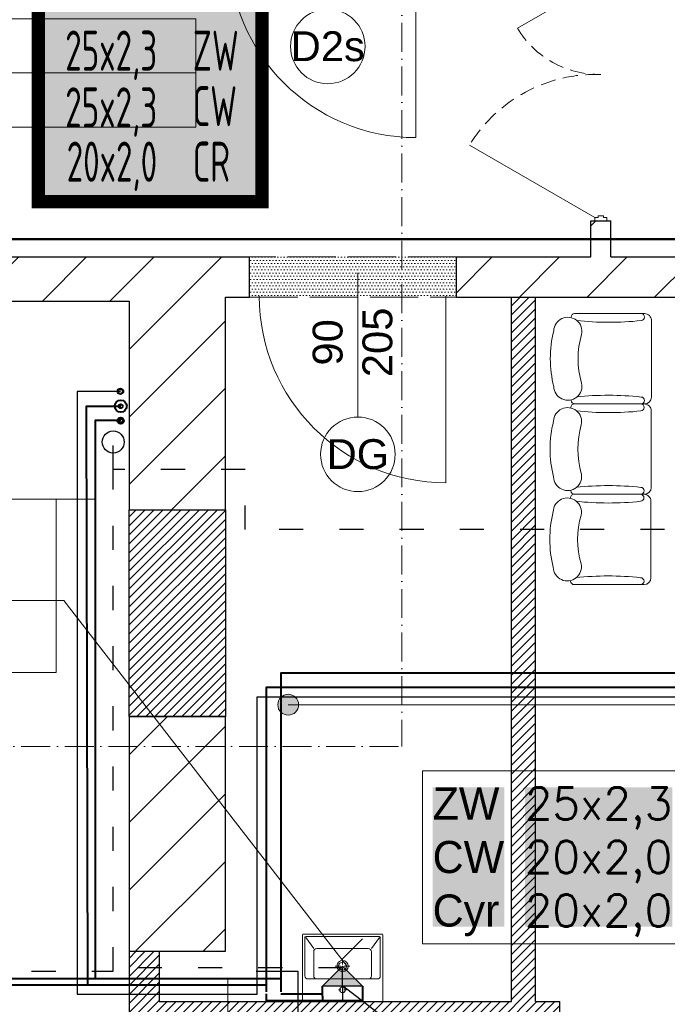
# Model space of a CAD drawing. Header units: millimetres. Extents: x 24385 to 79107, y -56478 to -23676.
# Tile 60 of 256: x 29166 to 29488, y -35990 to -35500. Entities that reach past the tile are written whole.
import ezdxf
from ezdxf.enums import TextEntityAlignment as Align
from ezdxf.lldxf.tags import DXFTag

# ---------------------------------------------------------------- set-up
doc = ezdxf.new("R2010")
doc.units = ezdxf.units.MM
doc.header["$LTSCALE"] = 2
for name, pattern in [('ACAD_ISO02W100', [15, 12, -3]), ('ACAD_ISO03W100', [30, 12, -18]), ('ACAD_ISO10W100', [18, 12, -3, 0, -3]), ('HIDDEN', [9.525, 6.35, -3.175])]:
    doc.linetypes.add(name, pattern=pattern)
for name, color, linetype, lineweight in [('0_OPIS', 7, 'Continuous', 13), ('3DPLAN_A_DRZWI', 173, 'Continuous', 5), ('3DPLAN_A_TABELKA POMIESZCZEŃ', 7, 'Continuous', 0), ('_KWP_W_OPIS', 211, 'Continuous', 9), ('_WLK_W_OPIS', 211, 'Continuous', 9), ('A_STOL_OPIS', 55, 'Continuous', 5), ('A_TXT', 7, 'Continuous', 0), ('A_WYBURZENIA', 6, 'Continuous', 0), ('A_ZESTAWIENIE STOLARKI', 3, 'Continuous', 15), ('AW_CERAMIKA', 6, 'Continuous', 9), ('AW_CERAMIKA_POM', 8, 'Continuous', 0), ('AW_MEB_LAZ', 9, 'Continuous', 5), ('AW_WYM_WEW', 9, 'Continuous', 0), ('Opisy', 7, 'Continuous', 13)]:
    doc.layers.add(name, color=color, linetype=linetype, lineweight=lineweight)
for name, color, linetype in [('3DPLAN_A_KRESKOWANIE 1', 253, 'Continuous'), ('3DPLAN_A_OPIS', 8, 'Continuous'), ('3DPLAN_A_POMIESZCZENIE NUMER', 100, 'Continuous'), ('3DPLAN_K_NOŚNA', 7, 'Continuous'), ('_WLK_oznaczenia', 211, 'Continuous'), ('A_POMIESZCZENIE OPIS', 100, 'Continuous'), ('IS_Odbiorniki', 211, 'SOLID')]:
    doc.layers.add(name, color=color, linetype=linetype)
for name, color, linetype, lineweight, true_color in [('cw', 7, 'Continuous', 40, 0xf79809), ('hydranty', 7, 'Continuous', 50, 0x0335fc), ('kanalizacja', 7, 'Continuous', 30, 0xbf3000), ('kanalizacja pod stropem skropliny', 7, 'Continuous', 30, 0x60bb04), ('wodociag', 7, 'Continuous', 40, 0x0e97f1)]:
    doc.layers.add(name, color=color, linetype=linetype, lineweight=lineweight, true_color=true_color)
doc.layers.add('IS_Cyrkulacja', color=7, linetype='DASHWAVE', true_color=0xd312d4)
doc.styles.add('ARIAL', font='arial.ttf')
doc.styles.add('isocp', font='isocpeur.ttf', dxfattribs={"width": 0.9})
doc.styles.get("Standard").update_dxf_attribs({"font": 'arial.ttf'})
doc.styles.add('TABEL1', font='txt')
tags = doc.linetypes.add('DASHWAVE', pattern='A,10,-5,-20,[138,IS_LineDef.shx,S=2,R=0,X=-20,Y=0],-5', length=40).pattern_tags.tags
tags[16:17] = [DXFTag(74, 4), DXFTag(75, 0), DXFTag(340, '0'), DXFTag(46, 0.0), DXFTag(50, 0.0), DXFTag(44, 0.0), DXFTag(45, 0.0)]
tags[6:7] = [DXFTag(74, 4), DXFTag(75, 0), DXFTag(340, '0'), DXFTag(46, 0.0), DXFTag(50, 0.0), DXFTag(44, 0.0), DXFTag(45, 0.0)]
tags[4:5] = [DXFTag(74, 4), DXFTag(75, 0), DXFTag(340, '0'), DXFTag(46, 0.0), DXFTag(50, 0.0), DXFTag(44, 0.0), DXFTag(45, 0.0)]
tags = doc.linetypes.add('SOLID', pattern=[10, 10, 0]).pattern_tags.tags
tags[6:7] = [DXFTag(74, 4), DXFTag(75, 0), DXFTag(340, '0'), DXFTag(46, 0.0), DXFTag(50, 0.0), DXFTag(44, 0.0), DXFTag(45, 0.0)]
tags[4:5] = [DXFTag(74, 4), DXFTag(75, 0), DXFTag(340, '0'), DXFTag(46, 0.0), DXFTag(50, 0.0), DXFTag(44, 0.0), DXFTag(45, 0.0)]

# ---------------------------------------------------------------- blocks, each defined once
blk = doc.blocks.new('A$C74757459')
at = {"layer": 'AW_CERAMIKA'}
for p, q in [((0, 49.4), (0, 0.6)), ((41.7, 50), (0.6, 50)), ((42, 49.7), (42, 0.3)), ((41.7, 0), (0.6, 0))]:
    blk.add_line(p, q, dxfattribs=at)
for centre, radius, start, end in [((0.6, 49.4), 0.6, 90.00448, 180.00448), ((41.7, 49.7), 0.3, 0.00448, 90.00448), ((0.6, 0.6), 0.6, 180.00448, 270.00448), ((41.7, 0.3), 0.3, 270.00448, 0.00448)]:
    blk.add_arc(centre, radius, start, end, dxfattribs=at)
at = {"layer": 'AW_CERAMIKA_POM'}
for p, q in [((1.5, 48), (1.5, 2)), ((26, 48.5), (2, 48.5)), ((2.24, 47.92), (8.99, 42.91)), ((26.07, 43), (11.07, 43)), ((28, 3.5), (28, 46.5)), ((9, 9), (9, 41)), ((15.45, 25), (18.93, 25)), ((20, 29.55), (20, 26.08)), ((21.08, 25), (24.55, 25)), ((33.68, 25), (32.31, 25)), ((32.31, 25), (33.68, 25)), ((34.75, 27.45), (34.75, 26.08)), ((37.2, 25), (35.83, 25)), ((20, 23.92), (20, 20.45)), ((34.75, 22.56), (34.75, 23.93)), ((2.24, 2.08), (8.99, 7.09)), ((26.07, 7), (11.07, 7)), ((2, 1.5), (26, 1.5))]:
    blk.add_line(p, q, dxfattribs=at)
for centre, radius in [((20, 25), 3.5), ((20, 25), 2.5), ((34.75, 25.01), 1.75)]:
    blk.add_circle(centre, radius, dxfattribs=at)
for centre, radius, start, end in [((2, 48), 0.5, 90.00448, 180.00448), ((11, 41), 2, 88.12501, 180.00448), ((26, 46.5), 2, 0.00448, 90.00448), ((26, 41), 2, 0.00448, 88.12501), ((11, 9), 2, 180.00448, 271.88395), ((26, 9), 2, 271.88395, 0.00448), ((2, 2), 0.5, 180.00448, 270.00448), ((26, 3.5), 2, 270.00448, 0.00448)]:
    blk.add_arc(centre, radius, start, end, dxfattribs=at)
blk = doc.blocks.new('sillon 1')
for p, q in [((-0.3305, -0.6887), (-0.3302, -0.1779)), ((-0.3048, -0.1525), (-0.3048, -0.1525)), ((0.3048, -0.1523), (0.3048, -0.1523)), ((0.3302, -0.1777), (0.3299, -0.6886)), ((0.2791, -0.7394), (-0.2797, -0.7395))]:
    blk.add_line(p, q)
for centre, radius, start, end in [((0.0002, -0.8255), 0.8255, 75.76553, 104.26559), ((-0.2003, -0.1283), 0.1029, 91.58521, 282.69594), ((0.2004, -0.1282), 0.1029, 257.33517, 88.44591), ((-0.3048, -0.1779), 0.0254, 90.01556, 180.01556), ((-2.4547, -0.4252), 2.188, 353.75262, 6.15645), ((0.0002, -0.8382), 0.635, 73.75535, 106.27576), ((2.4544, -0.4285), 2.188, 173.75262, 186.15645), ((0.3048, -0.1777), 0.0254, 0.01556, 90.01556), ((-0.3051, -0.6633), 0.0254, 180.01556, 0.01556), ((-0.2797, -0.6887), 0.0508, 180.01556, 270.01556), ((0.3045, -0.6632), 0.0254, 180.01556, 0.01556), ((0.2791, -0.6886), 0.0508, 270.01556, 0.01556)]:
    blk.add_arc(centre, radius, start, end)
blk = doc.blocks.new('tabelka dla tp')
at = {"layer": '3DPLAN_A_TABELKA POMIESZCZEŃ'}
for p, q in [((49.7, 54), (49.7, 0)), ((0, 27), (243.13, 27))]:
    blk.add_line(p, q, dxfattribs=at)
blk.add_lwpolyline([(0, 54), (243.13, 54), (243.13, 0), (0, 0)], close=True, dxfattribs=at)
at = {"layer": '3DPLAN_A_POMIESZCZENIE NUMER', "color": 7, "style": 'ARIAL'}
blk.add_attdef('NUMER', (2.23, 35.39), '', height=12, dxfattribs=at)
at = {"layer": 'A_POMIESZCZENIE OPIS', "insert": (112.2, 19.75), "char_height": 12, "width": 36.4122, "attachment_point": 1, "style": 'ARIAL'}
blk.add_mtext('{\\C7;m²}', dxfattribs=at)
at = {"layer": 'A_POMIESZCZENIE OPIS', "color": 7, "style": 'ARIAL'}
for tag, p in [('NAZWA', (51.73, 35.39)), ('POWIERZCHNIA', (51.06, 7.24))]:
    blk.add_attdef(tag, p, '', height=12, dxfattribs=at)
blk = doc.blocks.new('D 2X ASYMETRYCZNE BEZ FILARKA')
at = {"layer": '3DPLAN_A_DRZWI', "lineweight": 20}
for p, q in [((1.43, 2.5), (31.48, 54.55)), ((98.57, 2.5), (80.01, 34.65))]:
    blk.add_line(p, q, dxfattribs=at)
at = {"layer": '3DPLAN_A_DRZWI'}
for points in [[(0, 2.5), (1.43, 2.5), (1.43, 1.07), (2.15, 1.07), (2.15, -1.07), (1.43, -1.07), (1.43, -2.5), (0, -2.5), (0, 2.5)], [(100, 2.5), (98.57, 2.5), (98.57, 1.07), (97.85, 1.07), (97.85, -1.07), (98.57, -1.07), (98.57, -2.5), (100, -2.5), (100, 2.5)]]:
    blk.add_lwpolyline(points, dxfattribs=at)
at = {"layer": '3DPLAN_A_DRZWI', "linetype": 'HIDDEN', "lineweight": 15, "ltscale": 0.5}
for centre, radius, start, end in [((-0.79, 2.03), 61.64, 358.1085, 58.4282), ((100.32, 0.76), 39.51, 120.9325, 181.1091)]:
    blk.add_arc(centre, radius, start, end, dxfattribs=at)
blk = doc.blocks.new('II pietrooo')
at = {"layer": '3DPLAN_A_KRESKOWANIE 1'}
h = blk.add_hatch(dxfattribs=at)
h.set_pattern_fill('ANSI31', color=256, scale=7.5, style=0)
h.set_pattern_definition([(45, (25713.503, -37486.946), (-16.83798, 16.83798), [])])
h.paths.add_polyline_path([(28996.12, -35640.04), (29220.12, -35640.04), (29220.12, -35744.04), (29268.12, -35744.04), (29268.12, -35638.04), (29280.12, -35638.04), (29280.12, -35618.04), (28996.12, -35618.04)])
h.paths.add_polyline_path([(28878.12, -35618.04), (28627.12, -35618.04), (28627.12, -35638.72), (28681.52, -35638.72), (28681.52, -35640.04), (28878.12, -35640.04)])
h.paths.add_polyline_path([(28627.12, -35774.7), (28669.12, -35774.7), (28669.12, -35692.72), (28627.12, -35692.72)])
h.paths.add_polyline_path([(28558.7, -36657.04), (28739.12, -36657.04), (28739.12, -36571.04), (28671.12, -36571.04), (28671.12, -36518.04), (28657.12, -36518.04), (28657.12, -36236.04), (28700.12, -36236.04), (28700.12, -36016.04), (28669.12, -36016.04), (28669.12, -35828.7), (28627.12, -35828.7), (28627.12, -35865.04), (28626.12, -35886.04), (28626.12, -36572.04), (28558.7, -36572.04)])
h.paths.add_polyline_path([(29268.12, -35964.04), (29268.12, -35847.04), (29220.12, -35847.04), (29220.12, -35964.04)])
h.paths.add_polyline_path([(29503.49, -35638.04), (29503.49, -35618.04), (29460.12, -35618.04), (29460.12, -35600.04), (29450.12, -35600.04), (29450.12, -35618.04), (29383.12, -35618.04), (29383.12, -35638.04)])
h.paths.add_polyline_path([(28853.12, -36657.04), (29038.12, -36657.04), (29038.12, -36571.04), (28853.12, -36571.04)])
h.paths.add_polyline_path([(29151.12, -36657.04), (29338.12, -36657.04), (29338.12, -36571.04), (29270.12, -36571.04), (29270.12, -36518.04), (29220.12, -36518.04), (29220.12, -36571.04), (29151.12, -36571.04)])
h.paths.add_polyline_path([(29634.12, -36571.04), (29451.12, -36571.04), (29451.12, -36657.04), (29634.12, -36657.04)])
h.paths.add_polyline_path([(29935.12, -36571.04), (29869.12, -36571.04), (29869.12, -36518.04), (29822.12, -36518.04), (29822.12, -36571.04), (29747.12, -36571.04), (29747.12, -36657.04), (29935.12, -36657.04)])
h.paths.add_polyline_path([(30049.12, -36657.04), (30229.12, -36657.04), (30229.12, -36572.04), (30152.12, -36572.04), (30152.12, -35868.04), (30205.12, -35868.04), (30205.12, -35846.04), (30137.12, -35846.04), (30137.12, -36571.04), (30049.12, -36571.04)])
h.paths.add_polyline_path([(30416.12, -35967.04), (30444.12, -35967.04), (30444.12, -36519.04), (30416.12, -36519.04), (30416.12, -36572.04), (30344.12, -36572.04), (30344.12, -36657.04), (30525.12, -36657.04), (30525.12, -36569.04), (30491.12, -36569.04), (30491.12, -35961.04), (30561.12, -35961.04), (30561.12, -35942.04), (30464.12, -35942.04), (30464.12, -35846.04), (30308.12, -35846.04), (30308.12, -35868.04), (30416.12, -35868.04)])
h.paths.add_polyline_path([(30640.12, -36657.04), (30826.12, -36657.04), (30826.12, -36569.04), (30640.12, -36569.04)])
h.paths.add_polyline_path([(31069.12, -36128.04), (31069.12, -36517.04), (31041.12, -36517.04), (31041.12, -36569.04), (30941.12, -36569.04), (30941.12, -36657.04), (31677.49, -36657.04), (31677.49, -36350.04), (31638.12, -36350.04), (31638.12, -36497.04), (31585.12, -36497.04), (31585.12, -36562.04), (31092.12, -36562.04), (31092.12, -36128.04)])
h.paths.add_polyline_path([(31069.12, -35961.04), (30716.12, -35961.04), (30716.12, -35813.04), (30718.62, -35813.04), (30728.12, -35813.04), (30728.12, -35942.04), (31012.12, -35942.04), (31012.12, -35891.04), (31024.12, -35891.04), (31024.12, -35870.04), (31046.12, -35870.04), (31046.12, -35891.04), (31058.12, -35891.04), (31058.12, -35942.04), (31562.12, -35942.04), (31562.12, -35677.04), (31610.12, -35677.04), (31610.12, -35281.04), (31677.49, -35281.04), (31677.49, -36124.04), (31638.12, -36124.04), (31638.12, -35961.04), (31092.12, -35961.04), (31092.12, -36025.04), (31069.12, -36025.04)])
h.paths.add_polyline_path([(30708.33, -35857.49), (30708.33, -35812.36), (30740.73, -35812.36), (30740.73, -35857.49)], flags=9)
h.paths.add_polyline_path([(31062.12, -35694.04), (31062.12, -35618.04), (31015.12, -35618.04), (31015.12, -35694.04)])
h.paths.add_polyline_path([(31677.49, -35151.04), (31677.49, -34962.04), (30941.12, -34962.04), (30941.12, -35016.04), (31013.12, -35016.04), (31013.12, -35069.04), (31062.12, -35069.04), (31062.12, -35011.04), (31562.12, -35011.04), (31562.12, -35142.04), (31610.12, -35142.04), (31610.12, -35151.04)])
h.paths.add_polyline_path([(30826.12, -34962.04), (30640.12, -34962.04), (30640.12, -35016.04), (30826.12, -35016.04)])
h.paths.add_polyline_path([(30346.12, -35009.04), (30420.12, -35009.04), (30420.12, -35062.04), (30450.12, -35062.04), (30450.12, -35149.04), (30460.12, -35149.04), (30460.12, -35016.04), (30525.12, -35016.04), (30525.12, -34962.04), (30346.12, -34962.04)])
h.paths.add_polyline_path([(30231.12, -34962.04), (30056.12, -34962.04), (30056.12, -35009.04), (30231.12, -35009.04)])
h.paths.add_polyline_path([(29856.12, -35328.04), (29856.12, -35059.04), (29872.12, -35059.04), (29872.12, -35009.04), (29941.12, -35009.04), (29941.12, -34962.04), (29753.12, -34962.04), (29753.12, -35009.04), (29818.12, -35009.04), (29818.12, -35059.04), (29834.12, -35059.04), (29834.12, -35328.04)])
h.paths.add_polyline_path([(29460.12, -35480.04), (29460.12, -35466.04), (30247.12, -35466.04), (30247.12, -35441.04), (29856.12, -35441.04), (29856.12, -35428.04), (29834.12, -35428.04), (29834.12, -35441.04), (29556.12, -35441.04), (29556.12, -35009.04), (29638.12, -35009.04), (29638.12, -34962.04), (29461.12, -34962.04), (29461.12, -35016.04), (29547.12, -35016.04), (29547.12, -35448.04), (29368.12, -35448.04), (29368.12, -35466.04), (29450.12, -35466.04), (29450.12, -35480.04), (29452.12, -35480.04)])
h.paths.add_polyline_path([(29336.12, -34962.04), (29156.46, -34962.04), (29156.46, -35014.04), (29226.46, -35014.04), (29226.46, -35404.04), (29175.46, -35404.04), (29175.46, -35444.04), (28929.46, -35444.04), (28929.46, -35466.04), (29265.12, -35466.04), (29265.12, -35448.04), (29253.12, -35448.04), (29253.12, -35070.04), (29282.12, -35070.04), (29282.12, -35016.04), (29336.12, -35016.04)])
h.paths.add_polyline_path([(28860.46, -35014.04), (29041.46, -35014.04), (29041.46, -34962.04), (28860.46, -34962.04)])
h.paths.add_polyline_path([(28697.46, -35187.04), (28697.46, -35084.04), (28674.46, -35084.04), (28674.46, -35014.04), (28745.46, -35014.04), (28745.46, -34962.04), (28602.12, -34962.04), (28602.12, -35015.04), (28627.12, -35015.04), (28627.12, -35067.04), (28642.12, -35067.04), (28642.12, -35072.04), (28642.12, -35146.32), (28685.71, -35146.32), (28685.71, -35187.04)])
h.paths.add_polyline_path([(28642.12, -35353.04), (28635.12, -35353.04), (28635.12, -35438.04), (28643.12, -35438.04), (28643.12, -35466.04), (28829.46, -35466.04), (28829.46, -35444.04), (28674.46, -35444.04), (28674.46, -35200.32), (28642.12, -35200.32)])
h.paths.add_polyline_path([(28492.12, -35015.04), (28492.12, -34962.04), (28212, -34962.04), (28212, -34959.04), (28205.12, -34959.04), (28205.12, -35015.04)])
h.paths.add_polyline_path([(28062.12, -35183.04), (28062.12, -35072.04), (28072.12, -35072.04), (28072.12, -35015.04), (28081.12, -35015.04), (28081.12, -34918.04), (28086.12, -34918.04), (28086.12, -34914.04), (28068.99, -34914.04), (28068.99, -34944.04), (28073.99, -34944.04), (28073.99, -34959.04), (28062.49, -34959.04), (28062.49, -34962.04), (28026.62, -34962.04), (28026.62, -35180.04), (28027.12, -35180.04), (28027.12, -35183.04)])
h.paths.add_polyline_path([(27906.12, -35022.04), (27982.12, -35022.04), (27982.12, -35089.04), (27944.12, -35089.04), (27944.12, -35180.04), (28026.62, -35180.04), (28026.62, -34962.04), (27906.12, -34962.04)])
h.paths.add_polyline_path([(27791.12, -34962.04), (27617.12, -34962.04), (27617.12, -35022.04), (27791.12, -35022.04)])
h.paths.add_polyline_path([(27460.12, -35083.04), (27426.12, -35083.04), (27426.12, -35022.04), (27502.12, -35022.04), (27502.12, -34962.04), (26781.49, -34962.04), (26781.49, -35100.04), (26827.12, -35100.04), (26827.12, -35020.04), (27377.12, -35020.04), (27377.12, -35072.04), (27405.12, -35072.04), (27405.12, -35233.04), (27460.12, -35233.04)])
h.paths.add_polyline_path([(27405.12, -35492.04), (27426.12, -35492.04), (27426.12, -35323.04), (27405.12, -35323.04), (27405.12, -35332.04), (26827.12, -35332.04), (26827.12, -35275.04), (26781.49, -35275.04), (26781.49, -35409.04), (26826.12, -35409.04), (26826.12, -35352.04), (27405.12, -35352.04)])
h.paths.add_polyline_path([(26827.12, -36005.04), (26827.12, -35955.04), (27379.12, -35955.04), (27379.12, -35969.04), (27405.12, -35969.04), (27405.12, -35998.04), (27426.12, -35998.04), (27426.12, -35901.04), (27346.12, -35901.04), (27346.12, -35931.04), (26850.12, -35931.04), (26850.12, -35891.04), (26781.49, -35891.04), (26781.49, -36005.04)])
h.paths.add_polyline_path([(26993.72, -36573.04), (26827.12, -36573.04), (26827.12, -36503.04), (26881.12, -36503.04), (26881.12, -36349.04), (26827.12, -36349.04), (26827.12, -36275.04), (26781.49, -36275.04), (26781.49, -36657.04), (26993.72, -36657.04)])
h.paths.add_polyline_path([(27462.55, -36581.04), (27431.12, -36581.04), (27431.12, -36173.04), (27468.12, -36173.04), (27468.12, -36134.04), (27477.12, -36134.04), (27477.12, -36113.04), (27426.12, -36113.04), (27426.12, -36088.04), (27405.12, -36088.04), (27405.12, -36522.04), (27378.12, -36522.04), (27378.12, -36573.04), (27181.88, -36573.04), (27181.88, -36657.04), (27462.55, -36657.04)])
h.paths.add_polyline_path([(27415.62, -36075.12), (27432.05, -36075.12), (27432.05, -36095.12), (27415.62, -36095.12)], flags=9)
h.paths.add_polyline_path([(27804.12, -36578.85), (27739.12, -36578.85), (27739.12, -36043.85), (27716.12, -36043.85), (27716.12, -36113.04), (27580.12, -36113.04), (27580.12, -36134.04), (27717.12, -36134.04), (27717.12, -36581.04), (27577.55, -36581.04), (27577.55, -36657.04), (27804.12, -36657.04)])
h.paths.add_polyline_path([(28147.7, -36572.04), (28077.7, -36572.04), (28077.7, -36523.04), (28062.7, -36523.04), (28062.7, -36237.04), (28106.7, -36237.04), (28106.7, -36134.04), (28062.7, -36134.04), (28062.7, -36010.04), (28106.7, -36010.04), (28106.7, -35886.04), (28394.12, -35886.04), (28394.12, -35864.04), (28063.12, -35864.04), (28063.12, -35670.04), (28073.12, -35670.04), (28073.12, -35621.04), (28062.12, -35621.04), (28062.12, -35543.04), (28082.12, -35543.04), (28082.12, -35495.04), (28062.12, -35495.04), (28062.12, -35394.04), (28282.12, -35394.04), (28282.12, -35408.04), (28286.46, -35408.04), (28298.12, -35408.04), (28298.12, -35378.04), (28379.12, -35378.04), (28379.12, -35438.04), (28517.12, -35438.04), (28517.12, -35353.04), (28062.12, -35353.04), (28062.12, -35333.04), (28027.12, -35333.04), (28027.12, -35347.04), (28026.62, -35347.04), (28026.62, -36657.04), (28147.7, -36657.04)])
h.paths.add_polyline_path([(27990.12, -35853.04), (27968.12, -35853.04), (27968.12, -35869.04), (27697.3, -35869.04), (27697.3, -35888.04), (27716.12, -35888.04), (27716.12, -35906.28), (27737.7, -35906.28), (27737.7, -35953.85), (27739.12, -35953.85), (27739.12, -35885.85), (27985.12, -35885.85), (27985.12, -35971.85), (28001.12, -35971.85), (28001.12, -36038.85), (27936.12, -36038.85), (27936.12, -36242.85), (27999.12, -36242.85), (27999.12, -36501.85), (27972.12, -36501.85), (27972.12, -36578.85), (27919.12, -36578.85), (27919.12, -36657.04), (28026.62, -36657.04), (28026.62, -35347.04), (27730.12, -35347.04), (27730.12, -35371.04), (27990.12, -35371.04), (27990.12, -35559.04), (27950.12, -35559.04), (27950.12, -35615.04), (27920.12, -35615.04), (27920.12, -35714.04), (27990.12, -35714.04)])
h.paths.add_polyline_path([(27618.12, -35845.04), (27595.12, -35845.04), (27595.12, -35888.04), (27697.3, -35888.04), (27697.3, -35869.04), (27618.12, -35869.04)])
h.paths.add_polyline_path([(27618.12, -35668.04), (27611.12, -35668.04), (27611.12, -35639.52), (27595.12, -35639.52), (27595.12, -35742.04), (27618.12, -35742.04)])
h.paths.add_polyline_path([(27627.12, -35371.04), (27627.12, -35347.04), (27595.12, -35347.04), (27595.12, -35585.52), (27611.12, -35585.52), (27611.12, -35371.04)])
h.paths.add_polyline_path([(27611.12, -35585.52), (27595.12, -35585.52), (27595.12, -35612.52), (27611.12, -35612.52)])
h.paths.add_polyline_path([(27595.12, -35612.52), (27595.12, -35639.52), (27611.12, -35639.52), (27611.12, -35612.52)])
h.paths.add_polyline_path([(28681.52, -35638.72), (28627.12, -35638.72), (28627.12, -35665.72), (28669.12, -35665.72), (28669.12, -35640.04), (28681.52, -35640.04)])
h.paths.add_polyline_path([(28627.12, -35665.72), (28627.12, -35692.72), (28669.12, -35692.72), (28669.12, -35665.72)])
h.paths.add_polyline_path([(28669.12, -35774.7), (28627.12, -35774.7), (28627.12, -35801.7), (28669.12, -35801.7)])
h.paths.add_polyline_path([(28500.55, -35778.11), (28635.7, -35778.11), (28635.7, -35799.65), (28500.55, -35799.65)], flags=9)
h.paths.add_polyline_path([(28627.12, -35801.7), (28627.12, -35828.7), (28669.12, -35828.7), (28669.12, -35801.7)])
h.paths.add_polyline_path([(30458.65, -36145.03), (30476.6, -36145.03), (30476.6, -36165.03), (30458.65, -36165.03)], flags=24)
h.paths.add_polyline_path([(31264.91, -35935.28), (31310.04, -35935.28), (31310.04, -35967.68), (31264.91, -35967.68)], flags=24)
h.paths.add_polyline_path([(30821.98, -35935.28), (30867.1, -35935.28), (30867.1, -35967.68), (30821.98, -35967.68)], flags=24)
h.paths.add_polyline_path([(29703.79, -35437.78), (29748.92, -35437.78), (29748.92, -35470.18), (29703.79, -35470.18)], flags=24)
h.paths.add_polyline_path([(30025.57, -35437.78), (30070.7, -35437.78), (30070.7, -35470.18), (30025.57, -35470.18)], flags=24)
h.paths.add_polyline_path([(29534.64, -35263.91), (29534.64, -35218.79), (29567.04, -35218.79), (29567.04, -35263.91)], flags=24)
h.paths.add_polyline_path([(27335.79, -35645.68), (27389.56, -35645.68), (27389.56, -35678.08), (27335.79, -35678.08)], flags=24)
at = {"layer": '3DPLAN_A_OPIS', "lineweight": 0, "transparency": 33554687}
h = blk.add_hatch(dxfattribs=at)
h.set_pattern_fill('ANSI31', color=1)
h.paths.add_polyline_path([(29410.62, -35989.04), (29235.12, -35989.04), (29235.12, -35964.04), (29220.12, -35964.04), (29220.12, -36518.04), (29235.12, -36518.04), (29235.12, -36004.04), (29434.62, -36004.04), (29434.62, -35989.04), (29422.62, -35989.04), (29422.62, -35841.16), (29410.62, -35841.16), (29410.62, -35989.04)], is_closed=False)
h.paths.add_polyline_path([(29422.62, -35703.23, -0.045209), (29410.62, -35719.55), (29410.62, -35841.16), (29422.62, -35841.16), (29422.62, -35703.23)], is_closed=False)
h.paths.add_polyline_path([(29422.62, -35638.04), (29410.62, -35638.04), (29410.62, -35719.55, 0.045209), (29422.62, -35703.23), (29422.62, -35638.04)], is_closed=False)
h.paths.add_polyline_path([(29563.37, -36004.04), (29574.12, -36004.04), (29574.12, -35989.04), (29537.62, -35989.04), (29537.62, -36004.04), (29548.37, -36004.04), (29548.37, -36571.04), (29563.37, -36571.04), (29563.37, -36004.04)], is_closed=False)
h.paths.add_polyline_path([(29677.12, -35989.04), (29677.12, -36004.04), (29760.12, -36004.04), (29760.12, -35989.04), (29677.12, -35989.04)], is_closed=False)
h.paths.add_polyline_path([(29839.62, -36518.04), (29854.62, -36518.04), (29854.62, -36046.2), (29839.62, -36046.41), (29839.62, -36518.04)], is_closed=False)
h = blk.add_hatch(dxfattribs=at)
h.set_pattern_fill('ANSI31', color=1)
h.paths.add_polyline_path([(29268.12, -35847.04), (29268.12, -35744.04), (29220.12, -35744.04), (29220.12, -35847.04)])
at = {"layer": '3DPLAN_A_TABELKA POMIESZCZEŃ', "ltscale": 0.5}
h = blk.add_hatch(color=256, dxfattribs=at)
h.dxf.hatch_style = 1
h.paths.add_polyline_path([(29297.79, -35846.11), (29297.79, -35836.21, 0.73336)])
h.paths.add_polyline_path([(29297.79, -35836.21), (29297.79, -35846.11, 0.076465), (29299.35, -35846.35, 1.165591)])
at = {"layer": 'A_WYBURZENIA', "transparency": 33554687}
h = blk.add_hatch(dxfattribs=at)
h.set_pattern_fill('DOTS', color=256)
h.set_pattern_definition([(0, (6153.1716, -11332.5662), (0.79375, 1.5875), [0, -1.5875])])
h.paths.add_polyline_path([(29280.12, -35618.04), (29280.12, -35638.04), (29383.12, -35638.04), (29383.12, -35618.04), (29280.12, -35618.04)], is_closed=False)
at = {"layer": '3DPLAN_A_DRZWI'}
for p, q in [((29362.92, -35465.54), (29362.92, -35558.54)), ((29377.92, -35637.54), (29377.92, -35730.54))]:
    blk.add_line(p, q, dxfattribs=at)
for centre in [(29362.92, -35465.54), (29377.92, -35637.54)]:
    blk.add_arc(centre, 93, 180, 270, dxfattribs=at)
at = {"layer": '3DPLAN_A_OPIS', "color": 1, "lineweight": 30}
for p, q in [((29410.62, -35989.04), (29410.62, -35638.04)), ((29422.62, -35989.04), (29422.62, -35638.04)), ((29220.12, -35964.04), (29220.12, -36518.04)), ((29235.12, -35964.04), (29235.12, -35989.04)), ((29235.12, -35989.04), (29410.62, -35989.04)), ((29422.62, -35989.04), (29434.62, -35989.04)), ((29434.62, -36004.04), (29434.62, -35989.04))]:
    blk.add_line(p, q, dxfattribs=at)
blk.add_lwpolyline([(29268.12, -35847.04), (29220.12, -35847.04), (29220.12, -35744.04), (29268.12, -35744.04)], close=True, dxfattribs=at)
at = {"layer": '3DPLAN_A_TABELKA POMIESZCZEŃ', "ltscale": 0.5}
blk.add_line((29501.92, -35841.16), (29299.35, -35841.16), dxfattribs=at)
blk.add_circle((29299.35, -35841.16), 5.19, dxfattribs=at)
at = {"layer": '3DPLAN_K_NOŚNA'}
for p, q in [((29450.12, -35618.04), (29450.12, -35600.04)), ((29450.12, -35600.04), (29460.12, -35600.04)), ((29460.12, -35618.04), (29460.12, -35600.04)), ((28996.12, -35618.04), (29280.12, -35618.04)), ((29280.12, -35638.04), (29280.12, -35618.04)), ((29383.12, -35638.04), (29383.12, -35618.04)), ((29383.12, -35618.04), (29450.12, -35618.04)), ((29460.12, -35618.04), (29503.49, -35618.04)), ((28996.12, -35640.04), (29220.12, -35640.04)), ((29220.12, -35640.04), (29220.12, -35744.04)), ((29268.12, -35744.04), (29268.12, -35638.04)), ((29268.12, -35638.04), (29280.12, -35638.04)), ((29383.12, -35638.04), (29503.49, -35638.04)), ((29220.12, -35744.04), (29268.12, -35744.04)), ((29220.12, -35847.04), (29220.12, -35964.04)), ((29220.12, -35847.04), (29268.12, -35847.04)), ((29268.12, -35964.04), (29268.12, -35847.04)), ((29220.12, -35964.04), (29268.12, -35964.04))]:
    blk.add_line(p, q, dxfattribs=at)
at = {"layer": 'A_STOL_OPIS'}
blk.add_line((29334.06, -35625.86), (29334.06, -35697.81), dxfattribs=at)
at = {"layer": 'A_TXT', "linetype": 'ACAD_ISO10W100', "ltscale": 0.6}
for p in [(29355.98, -34785.32), (28189.82, -35861.93)]:
    blk.add_line(p, (29355.98, -35861.93), dxfattribs=at)
at = {"layer": 'A_WYBURZENIA', "linetype": 'ACAD_ISO02W100', "transparency": 33554687}
blk.add_lwpolyline([(29280.12, -35638.04), (29383.12, -35638.04), (29383.12, -35618.04), (29280.12, -35618.04)], close=True, dxfattribs=at)
at = {"layer": 'A_ZESTAWIENIE STOLARKI', "ltscale": 0.25}
for centre in [(29319.06, -35513.11), (29334.06, -35716.38)]:
    blk.add_circle(centre, 18.58, dxfattribs=at)
at = {"layer": 'Opisy', "ltscale": 0.5}
for p, q in [((29131.08, -35789.15), (29187.59, -35789.15)), ((29187.59, -35789.15), (29328.41, -35971.11))]:
    blk.add_line(p, q, dxfattribs=at)
at = {"layer": '3DPLAN_A_DRZWI', "xscale": 1.2, "yscale": 1.2, "zscale": 1.2, "rotation": 90}
blk.add_blockref('D 2X ASYMETRYCZNE BEZ FILARKA', (29455.12, -35600.04), dxfattribs=at)
at = {"layer": '3DPLAN_A_TABELKA POMIESZCZEŃ', "ltscale": 0.5}
ref = blk.add_blockref('tabelka dla tp', (29010.21, -35553.32), dxfattribs=at)
ref.add_attrib('NUMER', '2.19', (29017.74, -35517.94), dxfattribs={"layer": '3DPLAN_A_POMIESZCZENIE NUMER', "color": 0, "height": 12, "style": 'ARIAL'})
ref.add_attrib('NAZWA', 'Korytarz', (29075.17, -35517.94), dxfattribs={"layer": 'A_POMIESZCZENIE OPIS', "color": 0, "height": 12, "style": 'ARIAL'})
ref.add_attrib('POWIERZCHNIA', '22,90', (29075.17, -35545.69), dxfattribs={"layer": 'A_POMIESZCZENIE OPIS', "color": 0, "height": 12, "style": 'ARIAL'})
at = {"layer": 'AW_MEB_LAZ', "ltscale": 0.5, "xscale": -0.8, "yscale": 0.8, "zscale": 0.8, "rotation": 89.99999999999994}
blk.add_blockref('A$C74757459', (29346.44, -35955.44), dxfattribs=at)
at = {"layer": 'AW_WYM_WEW', "color": 7, "ltscale": 0.5, "xscale": 68.17499999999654, "yscale": 68.17499999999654, "zscale": 68.17499999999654, "rotation": 90.00000000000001}
for p in [(29429.94, -35668.75), (29429.81, -35713.77), (29429.68, -35758.8)]:
    blk.add_blockref('sillon 1', p, dxfattribs=at)
at = {"layer": '3DPLAN_A_OPIS', "color": 1, "lineweight": 30, "style": 'ARIAL'}
for tag, p in [('WYŁĄCZONE', (29640.58, -35218.77)), ('WYŁĄCZONE', (30122.42, -35218.77)), ('Z_OPRACOWANIA', (29630.24, -35241.21)), ('Z_OPRACOWANIA', (30112.08, -35241.21)), ('WYŁĄCZONE', (28887.31, -35245.56)), ('Z_OPRACOWANIA', (28876.97, -35267.28)), ('WYŁĄCZONE', (30987.8, -35381.78)), ('Z_OPRACOWANIA', (30977.46, -35404.21))]:
    blk.add_attdef(tag, p, '', height=12, dxfattribs=at)
at = {"layer": 'A_STOL_OPIS', "ltscale": 0.2, "insert": (29311.54, -35689.75), "char_height": 14.872, "attachment_point": 1, "rotation": 90, "style": 'TABEL1'}
blk.add_mtext_dynamic_manual_height_columns('\\pxqc;{\\fArial|b0|i0|c238|p34;90\\P205}', width=58.3206, gutter_width=80, heights=[0], dxfattribs=at)
at = {"layer": 'A_ZESTAWIENIE STOLARKI', "ltscale": 0.2, "char_height": 14.872, "attachment_point": 5, "style": 'TABEL1'}
for s, insert in [('{\\fArial|b0|i0|c238|p34;D2s}', (29319.06, -35513.11)), ('{\\fArial|b0|i0|c238|p34;DG}', (29334.06, -35716.38))]:
    blk.add_mtext_dynamic_manual_height_columns(s, width=58.3206, gutter_width=80, heights=[0], dxfattribs=dict(at, insert=insert))

msp = doc.modelspace()

# ---------------------------------------------------------------- hatches: boundary and pattern name
at = {"layer": '_WLK_W_OPIS'}
msp.add_hatch(color=255, dxfattribs=at).paths.add_polyline_path([(29174.82, -35590.48), (29286.25, -35590.48), (29286.25, -35465.63), (29174.82, -35465.63)])
at = {"layer": 'IS_Odbiorniki', "true_color": 0xffffff}
msp.add_hatch(color=7, dxfattribs=at).paths.add_polyline_path([(29336.43, -35981.42), (29316.43, -35981.42), (29326.43, -35971.42)])

# ---------------------------------------------------------------- linework, layer by layer
at = {"layer": '_KWP_W_OPIS'}
for p, q in [((29031.68, -35738.76), (29203.09, -35738.76)), ((29183.68, -35738.76), (29183.69, -35825.04)), ((29031.68, -35825.04), (29183.69, -35825.04)), ((29366.31, -35874.05), (29366.31, -35960.34)), ((29366.31, -35874.05), (29518.3, -35874.05)), ((29366.31, -35960.34), (29518.33, -35960.34)), ((29269.24, -35977.64), (29269.26, -36106.05))]:
    msp.add_line(p, q, dxfattribs=at)
at = {"layer": '_WLK_oznaczenia'}
msp.add_line((29443.43, -36070.9), (29326.43, -35981.28), dxfattribs=at)
at = {"layer": '_WLK_W_OPIS', "const_width": 6.68}
msp.add_lwpolyline([(29174.82, -35590.48), (29286.25, -35590.48), (29286.25, -35465.63), (29174.82, -35465.63)], close=True, dxfattribs=at)
at = {"layer": 'cw'}
msp.add_line((28961.73, -35980.71), (29288.4, -35980.71), dxfattribs=at)
at = {"layer": 'cw', "color": 242, "true_color": 0xd2021d}
msp.add_line((29336.43, -35981.42), (29336.43, -35986.42), dxfattribs=at)
at = {"layer": 'cw'}
for points in [[(29215.87, -35692.48), (29198.66, -35692.48), (29199.4, -35980.71)], [(29820.91, -35832.63), (29288.4, -35832.63), (29288.4, -35984.28)]]:
    msp.add_lwpolyline(points, dxfattribs=at)
at = {"layer": 'cw', "color": 242, "true_color": 0xd2021d}
for points in [[(29288.4, -35985.28), (29288.4, -35988.56), (29336.43, -35988.56)], [(29336.43, -35986.42), (29336.43, -35989.04)]]:
    msp.add_lwpolyline(points, dxfattribs=at)
at = {"layer": 'cw'}
for radius in [3, 1]:
    msp.add_circle((29215.87, -35692.4), radius, dxfattribs=at)
at = {"layer": 'hydranty'}
msp.add_lwpolyline([(29735.21, -35609.12), (28826.33, -35609.12), (28826.46, -35616.36)], dxfattribs=at)
at = {"layer": 'IS_Cyrkulacja'}
for points in [[(29215.71, -35685.07), (29194.26, -35685.07), (29194.26, -35985.43), (29281, -35985.43)], [(29281, -35985.43), (29283.83, -35985.43), (29283.83, -35837.21), (29820.91, -35837.21), (29820.91, -35832.63)]]:
    msp.add_lwpolyline(points, dxfattribs=at)
for radius in [1.6, 1]:
    msp.add_circle((29215.71, -35685), radius, dxfattribs=at)
at = {"layer": 'IS_Odbiorniki'}
for p, q in [((29326.43, -35967.84), (29336.43, -35957.84)), ((29316.43, -35981.42), (29326.43, -35971.42)), ((29326.43, -35971.42), (29336.43, -35981.42)), ((29336.43, -35981.42), (29316.43, -35981.42)), ((29316.43, -35981.42), (29316.43, -35986.42)), ((29336.43, -35981.42), (29336.43, -35986.42))]:
    msp.add_line(p, q, dxfattribs=at)
at = {"layer": 'kanalizacja'}
msp.add_line((29326.43, -35981.42), (29326.43, -35988.97), dxfattribs=at)
at = {"layer": 'kanalizacja', "linetype": 'ACAD_ISO03W100', "ltscale": 0.5}
for points in [[(28962.08, -35944.56), (28991.48, -35973.96), (29212.12, -35973.96), (29212.12, -35709.56)], [(29876.84, -35715.76), (29876.84, -35753.85), (29277.94, -35753.85), (29277.94, -35724), (29212.12, -35724), (29212.12, -35709.56)], [(29326.43, -35981.28), (29326.43, -35972.3), (29212.12, -35972.3)]]:
    msp.add_lwpolyline(points, dxfattribs=at)
at = {"layer": 'kanalizacja'}
msp.add_circle((29212.12, -35710.24), 5.5, dxfattribs=at)
at = {"layer": 'kanalizacja pod stropem skropliny', "linetype": 'ACAD_ISO10W100'}
msp.add_lwpolyline([(29283.44, -35973.89), (29304.12, -35973.89), (29304.12, -36124.85), (31362.93, -36124.85), (31362.93, -36161.06)], dxfattribs=at)
at = {"layer": 'wodociag'}
msp.add_line((28990.44, -35977.64), (29295.63, -35977.64), dxfattribs=at)
at = {"layer": 'wodociag', "color": 110, "true_color": 0x15fb77}
msp.add_line((29316.43, -35986.42), (29316.43, -35981.42), dxfattribs=at)
at = {"layer": 'wodociag'}
for points in [[(29215.87, -35699.47), (29203.09, -35699.47), (29203.09, -35977.64)], [(29820.91, -35825.41), (29295.63, -35825.41), (29295.63, -35984.28)]]:
    msp.add_lwpolyline(points, dxfattribs=at)
at = {"layer": 'wodociag', "color": 110, "true_color": 0x15fb77}
for points in [[(29295.63, -35985.28), (29316.43, -35985.28)], [(29316.43, -35986.42), (29316.43, -35989.04)]]:
    msp.add_lwpolyline(points, dxfattribs=at)
at = {"layer": 'wodociag'}
for radius in [1.6, 1]:
    msp.add_circle((29215.87, -35699.62), radius, dxfattribs=at)

# ---------------------------------------------------------------- block references
at = {"layer": '0_OPIS'}
msp.add_blockref('II pietrooo', (0, 0), dxfattribs=at)

# ---------------------------------------------------------------- texts
at = {"layer": '_KWP_W_OPIS', "char_height": 16, "attachment_point": 1, "bg_fill": 1, "box_fill_scale": 1, "bg_fill_color": 7, "bg_fill_true_color": 16777215, "bg_fill_transparency": 0}
for s, insert in [('\\Fsimplex.shx;25x2,3\\P20x2,0\\P20x2,0', (29417.3, -35882.38)), ('\\Fcp_simplex.shx;ZW\\PCW\\PCyr', (29371.31, -35882.38))]:
    msp.add_mtext(s, dxfattribs=dict(at, insert=insert))
at = {"layer": '_WLK_W_OPIS', "style": 'isocp', "width": 0.6}
for s, p in [('25x2,3', (29234.05, -35525.22)), ('25x2,3', (29234.05, -35553.5)), ('20x2,0', (29234.05, -35580.55))]:
    msp.add_text(s, height=20, dxfattribs=at).set_placement(p, align=Align.RIGHT)
for s, p in [('ZW', (29251.82, -35525.22)), ('CW', (29251.82, -35552.88)), ('CR', (29251.82, -35580.55))]:
    msp.add_text(s, height=20, dxfattribs=at).set_placement(p)

doc.saveas('drawing.dxf')
